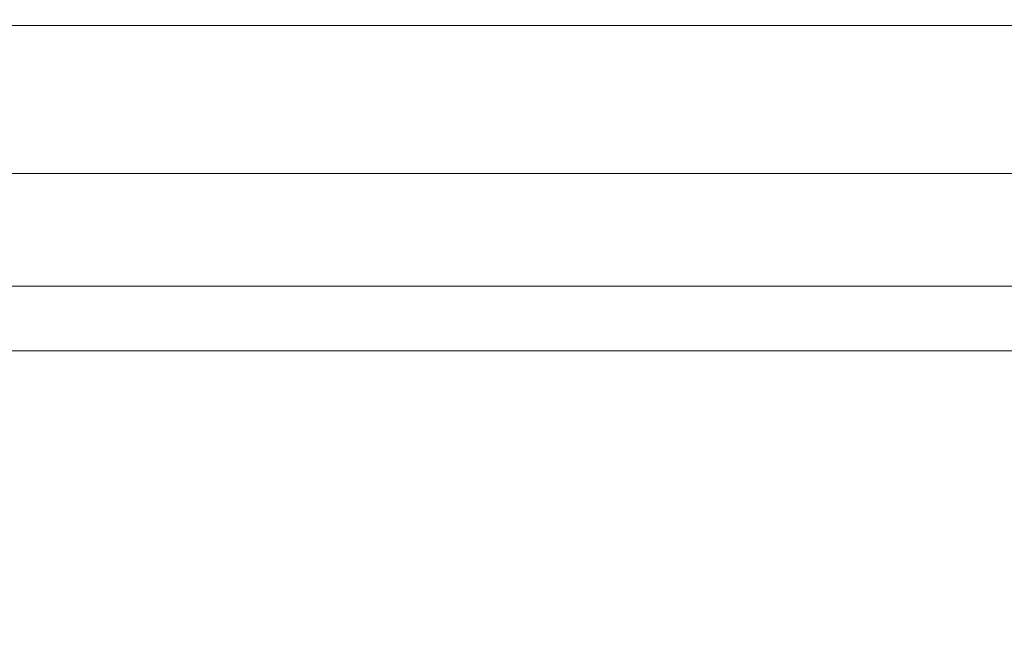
# Model space of a CAD drawing. Header units: centimetres. Extents: x -24.5 to 49.7, y -16.6 to 18.4.
# Tile 235 of 248: x 9 to 11.7, y 0.3 to 2. Entities that reach past the tile are written whole.
import ezdxf

# ---------------------------------------------------------------- set-up
doc = ezdxf.new("R2010")
doc.units = ezdxf.units.CM
doc.header["$MEASUREMENT"] = 0
doc.layers.add('layer 1', color=7, linetype='Continuous')

msp = doc.modelspace()

# ---------------------------------------------------------------- linework, layer by layer
at = {"layer": 'layer 1', "color": 1, "lineweight": 0}
msp.add_open_spline([(24.98821, 18.39808), (24.98821, 18.39808), (24.98821, -16.60193), (24.98821, -16.60193), (24.98821, -16.60193), (-24.51772, -16.60193), (-24.51772, -16.60193), (-24.51772, -16.60193), (-24.51772, 18.39808), (-24.51772, 18.39808), (-24.51772, 18.39808), (24.98821, 18.39808), (24.98821, 18.39808)], degree=3, knots=[0, 0, 0, 0, 0.25, 0.25, 0.25, 0.5, 0.5, 0.5, 0.75, 0.75, 0.75, 1, 1, 1, 1], dxfattribs=at)
at = {"layer": 'layer 1', "color": 5, "lineweight": 0}
msp.add_open_spline([(-23.26688, 17.18067), (-23.26688, 17.18067), (-23.26688, -15.60944), (-23.26688, -15.60944), (-23.26688, -15.60944), (23.98644, -15.60944), (23.98644, -15.60944)], degree=3, knots=[0, 0, 0, 0, 0.5, 0.5, 0.5, 1, 1, 1, 1], dxfattribs=at)
at = {"layer": 'layer 1', "lineweight": 9}
for points in [[(-1.82048, 1.96708), (-1.82048, 1.96708), (13.20951, 1.96708), (13.20951, 1.96708)], [(-1.82048, 1.56001), (-1.82048, 1.56001), (13.20951, 1.56001), (13.20951, 1.56001)], [(-1.82048, 1.25006), (-1.82048, 1.25006), (13.20951, 1.25006), (13.20951, 1.25006)], [(13.20951, 1.07194), (13.20951, 1.07194), (-1.82048, 1.07194), (-1.82048, 1.07194)]]:
    msp.add_open_spline(points, degree=3, dxfattribs=at)

doc.saveas('drawing.dxf')
